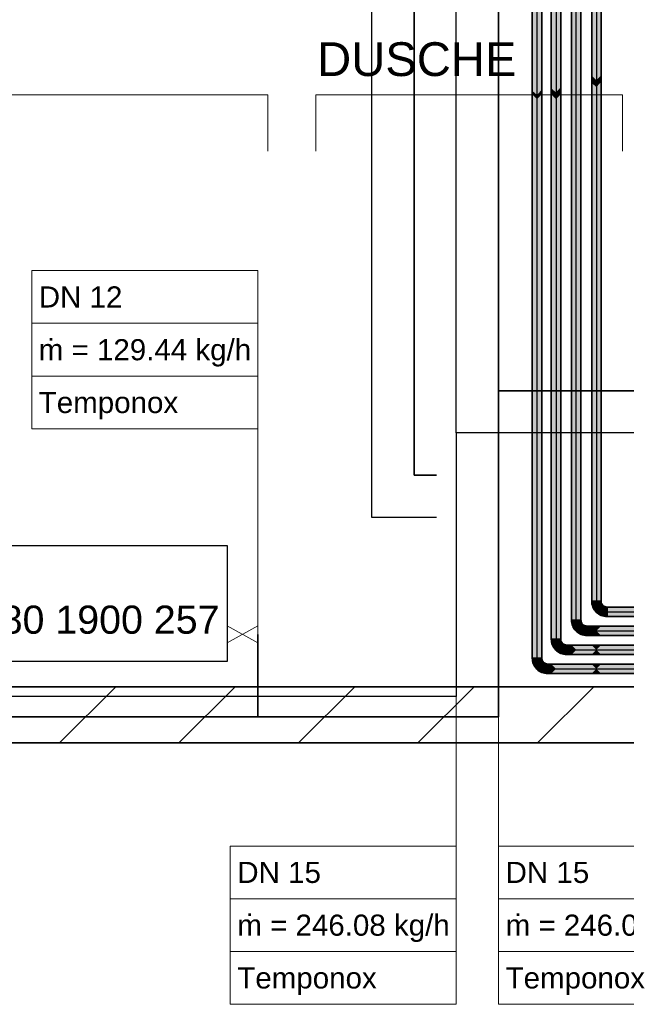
# Model space of a CAD drawing. Extents: x 635 to 1785, y -95 to 499.
# Tile 67 of 110: x 1092 to 1135, y 63 to 133. Entities that reach past the tile are written whole.
import ezdxf
from ezdxf.lldxf.tags import DXFTag

# ---------------------------------------------------------------- set-up
doc = ezdxf.new("R2010")
doc.units = 0
doc.layers.get('0').update_dxf_attribs({"lineweight": 35})
for name, color, linetype, lineweight, true_color in [('A_Wand_allgemein', 7, 'Continuous', 35, 0x585858), ('H_Ruecklauf', 5, 'Continuous', 35, 0x0000ff), ('H_Ruecklauf_Beschriftung', 5, 'Continuous', 18, 0x0000ff), ('H_Vorlauf', 1, 'Continuous', 25, 0xff0000), ('H_Vorlauf_Beschriftung', 1, 'Continuous', 18, 0xff0000), ('Heizkörper', 9, 'Continuous', 25, 0x808080), ('L_Klimageraet', 7, 'Continuous', 35, 0xababab), ('Rohrleitung', 1, 'Continuous', 35, 0xff0000), ('Rohrleitung-Shading', 1, 'Continuous', 35, 0xff0000)]:
    doc.layers.add(name, color=color, linetype=linetype, lineweight=lineweight, true_color=true_color)
doc.layers.add('Raumnummerierung', color=7, linetype='Continuous', lineweight=18)
doc.layers.add('Symbole', color=7, linetype='Continuous', lineweight=13)
doc.styles.get("Standard").update_dxf_attribs({"font": 'arial.ttf'})
tags = doc.linetypes.add('fein_strichliert', pattern=[4, 1, -2, 1]).pattern_tags.tags
tags[8:9] = [DXFTag(74, 4), DXFTag(75, 0), DXFTag(340, '0'), DXFTag(46, 0.0), DXFTag(50, 0.0), DXFTag(44, 0.0), DXFTag(45, 0.0)]
tags[6:7] = [DXFTag(74, 4), DXFTag(75, 0), DXFTag(340, '0'), DXFTag(46, 0.0), DXFTag(50, 0.0), DXFTag(44, 0.0), DXFTag(45, 0.0)]
tags[4:5] = [DXFTag(74, 4), DXFTag(75, 0), DXFTag(340, '0'), DXFTag(46, 0.0), DXFTag(50, 0.0), DXFTag(44, 0.0), DXFTag(45, 0.0)]
tags = doc.linetypes.add('STRICHPUNKT2', pattern=[12.7, 6.35, -3.175, 0, -3.175]).pattern_tags.tags
tags[10:11] = [DXFTag(74, 4), DXFTag(75, 0), DXFTag(340, '0'), DXFTag(46, 0.0), DXFTag(50, 0.0), DXFTag(44, 0.0), DXFTag(45, 0.0)]
tags[8:9] = [DXFTag(74, 4), DXFTag(75, 0), DXFTag(340, '0'), DXFTag(46, 0.0), DXFTag(50, 0.0), DXFTag(44, 0.0), DXFTag(45, 0.0)]
tags[6:7] = [DXFTag(74, 4), DXFTag(75, 0), DXFTag(340, '0'), DXFTag(46, 0.0), DXFTag(50, 0.0), DXFTag(44, 0.0), DXFTag(45, 0.0)]
tags[4:5] = [DXFTag(74, 4), DXFTag(75, 0), DXFTag(340, '0'), DXFTag(46, 0.0), DXFTag(50, 0.0), DXFTag(44, 0.0), DXFTag(45, 0.0)]

# ---------------------------------------------------------------- blocks, each defined once
blk = doc.blocks.new('Shading-A06HSU8SNL', base_point=(1210.341796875, 90.65702056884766))
at = {"layer": 'Rohrleitung-Shading', "color": 12, "true_color": 0xd90000}
for points in [[(1137.447875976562, 91.07220458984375), (1133.471069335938, 91.07220458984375), (1140.3447265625, 90.7352066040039), (1133.471069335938, 90.7352066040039)], [(1138.444702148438, 90.7352066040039), (1133.471069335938, 90.7352066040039), (1140.66748046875, 90.39820098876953), (1133.471069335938, 90.39820098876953)]]:
    blk.add_solid(points, dxfattribs=at)
blk = doc.blocks.new('Shading-A06HSU8YNL', base_point=(1210.519653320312, 89.30602264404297))
at = {"layer": 'Rohrleitung-Shading', "color": 12, "true_color": 0xd90000}
for points in [[(1132.3740234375, 89.72120666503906), (1132.036987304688, 89.72120666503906), (1132.711059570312, 89.38420104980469), (1132.036987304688, 89.38420104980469)], [(1132.3740234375, 89.72120666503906), (1132.711059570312, 89.38420104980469), (1133.048095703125, 89.72120666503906)], [(1145.809814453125, 89.72120666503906), (1133.048095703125, 89.72120666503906), (1148.70654296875, 89.38420104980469), (1132.711059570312, 89.38420104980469)], [(1132.711059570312, 89.38420104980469), (1132.036987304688, 89.38420104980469), (1132.3740234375, 89.04720306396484), (1132.036987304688, 89.04720306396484)], [(1132.711059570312, 89.38420104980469), (1132.3740234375, 89.04720306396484), (1133.048095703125, 89.04720306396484)], [(1148.70654296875, 89.38420104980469), (1132.711059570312, 89.38420104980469), (1150.929321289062, 89.04720306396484), (1133.048095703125, 89.04720306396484)]]:
    blk.add_solid(points, dxfattribs=at)
blk = doc.blocks.new('Shading-A06HSU94NL', base_point=(1210.697509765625, 87.95502471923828))
at = {"layer": 'Rohrleitung-Shading', "color": 12, "true_color": 0xd90000}
for points in [[(1130.940063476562, 88.37020111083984), (1130.60302734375, 88.37020111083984), (1131.277099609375, 88.033203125), (1130.60302734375, 88.033203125)], [(1132.711059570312, 88.033203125), (1132.3740234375, 88.37020111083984), (1131.277099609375, 88.033203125), (1130.940063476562, 88.37020111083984)], [(1132.3740234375, 88.37020111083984), (1132.711059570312, 88.033203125), (1133.048095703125, 88.37020111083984)], [(1156.071655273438, 88.37020111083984), (1133.048095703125, 88.37020111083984), (1158.968383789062, 88.033203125), (1132.711059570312, 88.033203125)], [(1131.277099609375, 88.033203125), (1130.60302734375, 88.033203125), (1130.940063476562, 87.69620513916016), (1130.60302734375, 87.69620513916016)], [(1132.3740234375, 87.69620513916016), (1132.711059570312, 88.033203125), (1130.940063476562, 87.69620513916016), (1131.277099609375, 88.033203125)], [(1132.711059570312, 88.033203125), (1132.3740234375, 87.69620513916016), (1133.048095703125, 87.69620513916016)], [(1158.968383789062, 88.033203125), (1132.711059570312, 88.033203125), (1161.191162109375, 87.69620513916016), (1133.048095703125, 87.69620513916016)]]:
    blk.add_solid(points, dxfattribs=at)
blk = doc.blocks.new('Shading-A06HSU96NL', base_point=(1218.860961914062, 86.94934844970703))
at = {"layer": 'Rohrleitung-Shading', "color": 12, "true_color": 0xd90000}
for points in [[(1129.505981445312, 87.01920318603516), (1129.255004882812, 87.01920318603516), (1129.843017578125, 86.68220520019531), (1129.255004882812, 86.68220520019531)], [(1131.277099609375, 86.68220520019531), (1130.940063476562, 87.01920318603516), (1129.843017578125, 86.68220520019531), (1129.505981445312, 87.01920318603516)], [(1132.711059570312, 86.68220520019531), (1132.3740234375, 87.01920318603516), (1131.277099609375, 86.68220520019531), (1130.940063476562, 87.01920318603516)], [(1132.3740234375, 87.01920318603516), (1132.711059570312, 86.68220520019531), (1133.048095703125, 87.01920318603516)], [(1166.33349609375, 87.01920318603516), (1133.048095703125, 87.01920318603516), (1169.230224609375, 86.68220520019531), (1132.711059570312, 86.68220520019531)], [(1129.630615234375, 86.46975708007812), (1129.843017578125, 86.68220520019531), (1129.255004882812, 86.59785461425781), (1129.255004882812, 86.68220520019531)], [(1129.255004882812, 86.50045013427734), (1129.526611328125, 86.36579895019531), (1129.255004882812, 86.59785461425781), (1129.630615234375, 86.46975708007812)], [(1129.505981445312, 86.34520721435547), (1129.526611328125, 86.36579895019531), (1129.255004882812, 86.34520721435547), (1129.255004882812, 86.50045013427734)], [(1130.940063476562, 86.34520721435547), (1131.277099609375, 86.68220520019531), (1129.505981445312, 86.34520721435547), (1129.843017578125, 86.68220520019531)], [(1132.3740234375, 86.34520721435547), (1132.711059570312, 86.68220520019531), (1130.940063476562, 86.34520721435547), (1131.277099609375, 86.68220520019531)], [(1132.711059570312, 86.68220520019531), (1132.3740234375, 86.34520721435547), (1133.048095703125, 86.34520721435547)], [(1169.230224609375, 86.68220520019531), (1132.711059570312, 86.68220520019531), (1171.453002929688, 86.34520721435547), (1133.048095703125, 86.34520721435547)]]:
    blk.add_solid(points, dxfattribs=at)
blk = doc.blocks.new('Shading-A06HSU9UNL', base_point=(1133.048095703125, 127.5061569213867))
at = {"layer": 'Rohrleitung-Shading', "color": 12, "true_color": 0xd90000}
for points in [[(1132.711059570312, 160.9586334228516), (1132.672973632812, 161.0701904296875), (1132.3740234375, 128.8587036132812), (1132.3740234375, 161.3297729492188)], [(1132.711059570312, 160.9586334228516), (1132.3740234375, 128.8587036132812), (1132.711059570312, 128.5216979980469)], [(1132.764892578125, 160.9761657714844), (1132.711059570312, 160.9586334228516), (1133.048095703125, 128.8587036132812), (1132.711059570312, 128.5216979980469)], [(1132.764892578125, 160.9761657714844), (1133.048095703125, 128.8587036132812), (1133.048095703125, 160.6557769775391)], [(1132.711059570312, 128.5216979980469), (1132.3740234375, 128.8587036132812), (1132.711059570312, 128.0243682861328), (1132.3740234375, 128.3170013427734)], [(1133.048095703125, 128.8587036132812), (1132.711059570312, 128.5216979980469), (1133.048095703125, 128.4057312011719), (1132.711059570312, 128.0243682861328)], [(1132.3740234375, 128.3170013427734), (1132.3740234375, 127.5061569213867), (1132.711059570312, 128.0243682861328), (1132.711059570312, 127.1691589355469)], [(1132.711059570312, 128.0243682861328), (1132.711059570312, 127.1691589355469), (1133.048095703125, 128.4057312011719), (1133.048095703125, 127.5061569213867)], [(1132.3740234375, 127.5061569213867), (1132.3740234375, 91.49520111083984), (1132.711059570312, 127.1691589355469), (1132.711059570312, 91.49520111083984)], [(1133.048095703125, 127.5061569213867), (1132.711059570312, 127.1691589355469), (1133.048095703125, 113.6528930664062), (1132.711059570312, 113.8400955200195)], [(1132.711059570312, 113.8400955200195), (1132.711059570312, 91.49520111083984), (1133.048095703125, 113.6528930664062), (1133.048095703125, 91.49520111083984)]]:
    blk.add_solid(points, dxfattribs=at)
blk = doc.blocks.new('Shading-A06HSU9WNL', base_point=(1132.52099609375, 90.94670104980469))
at = {"layer": 'Rohrleitung-Shading', "color": 12, "true_color": 0xd90000}
for points in [[(1132.3740234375, 91.49520111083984), (1132.411376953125, 91.2112808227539), (1132.711059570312, 91.49520111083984), (1132.724243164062, 91.29508972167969)], [(1132.411376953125, 91.2112808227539), (1132.52099609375, 90.94670104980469), (1132.724243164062, 91.29508972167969), (1132.765625, 91.08792114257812)], [(1132.52099609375, 90.94670104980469), (1132.6953125, 90.7195053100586), (1132.765625, 91.08792114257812), (1132.841430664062, 90.8656005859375)], [(1132.724243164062, 91.29508972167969), (1132.736938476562, 91.29850006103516), (1132.711059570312, 91.49520111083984)], [(1132.736938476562, 91.29850006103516), (1133.0625, 91.38572692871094), (1132.711059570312, 91.49520111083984), (1133.048095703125, 91.49520111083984)], [(1132.724243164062, 91.29508972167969), (1132.765625, 91.08792114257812), (1132.736938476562, 91.29850006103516), (1132.789672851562, 91.10179901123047)], [(1132.812866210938, 91.11520385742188), (1133.104736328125, 91.28370666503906), (1132.736938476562, 91.29850006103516), (1133.0625, 91.38572692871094)], [(1132.789672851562, 91.10179901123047), (1132.812866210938, 91.11520385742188), (1132.736938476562, 91.29850006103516)], [(1132.765625, 91.08792114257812), (1132.841430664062, 90.8656005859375), (1132.789672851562, 91.10179901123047), (1132.8740234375, 90.89815521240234)], [(1132.789672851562, 91.10179901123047), (1132.8740234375, 90.89815521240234), (1132.812866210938, 91.11520385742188), (1132.914672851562, 90.9388427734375)], [(1132.93359375, 90.95780181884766), (1133.171875, 91.19609832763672), (1132.812866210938, 91.11520385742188), (1133.104736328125, 91.28370666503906)], [(1132.914672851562, 90.9388427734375), (1132.93359375, 90.95780181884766), (1132.812866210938, 91.11520385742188)], [(1133.091064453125, 90.83702087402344), (1133.259521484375, 91.12887573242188), (1132.93359375, 90.95780181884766), (1133.171875, 91.19609832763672)], [(1133.274291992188, 90.76110076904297), (1133.361572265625, 91.08661651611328), (1133.091064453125, 90.83702087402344), (1133.259521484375, 91.12887573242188)], [(1133.471069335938, 90.7352066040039), (1133.471069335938, 91.07220458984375), (1133.274291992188, 90.76110076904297), (1133.361572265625, 91.08661651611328)], [(1132.6953125, 90.7195053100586), (1132.922485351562, 90.54517364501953), (1132.841430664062, 90.8656005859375), (1132.96435546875, 90.61763000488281)], [(1132.8740234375, 90.89815521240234), (1132.841430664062, 90.8656005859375), (1132.905395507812, 90.84378814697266)], [(1132.841430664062, 90.8656005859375), (1132.96435546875, 90.61763000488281), (1133.063720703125, 90.7897720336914)], [(1132.914672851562, 90.9388427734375), (1132.8740234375, 90.89815521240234), (1133.016723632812, 90.80579376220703), (1132.905395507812, 90.84378814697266)], [(1133.063720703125, 90.7897720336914), (1132.93359375, 90.95780181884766), (1133.016723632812, 90.80579376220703), (1132.914672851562, 90.9388427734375)], [(1132.922485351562, 90.54517364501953), (1133.048095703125, 90.4931869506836), (1132.96435546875, 90.61763000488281)], [(1132.93359375, 90.95780181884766), (1133.063720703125, 90.7897720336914), (1133.091064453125, 90.83702087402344)], [(1132.96435546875, 90.61763000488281), (1133.048095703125, 90.4931869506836), (1133.063720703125, 90.7897720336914), (1133.084594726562, 90.78560638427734)], [(1133.084594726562, 90.78560638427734), (1133.048095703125, 90.4931869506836), (1133.270874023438, 90.74837493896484), (1133.187133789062, 90.43558502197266)], [(1133.084594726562, 90.78560638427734), (1133.091064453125, 90.83702087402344), (1133.063720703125, 90.7897720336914)], [(1133.091064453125, 90.83702087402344), (1133.084594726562, 90.78560638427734), (1133.274291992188, 90.76110076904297), (1133.270874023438, 90.74837493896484)], [(1133.187133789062, 90.43558502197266), (1133.471069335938, 90.39820098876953), (1133.270874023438, 90.74837493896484), (1133.471069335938, 90.7352066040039)], [(1133.471069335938, 90.7352066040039), (1133.274291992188, 90.76110076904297), (1133.270874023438, 90.74837493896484)]]:
    blk.add_solid(points, dxfattribs=at)
blk = doc.blocks.new('Shading-A06HSU9YNL', base_point=(1128.573608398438, 87.04879760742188))
at = {"layer": 'Rohrleitung-Shading', "color": 12, "true_color": 0xd90000}
for points in [[(1128.494995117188, 87.44220733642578), (1128.158081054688, 87.44220733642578), (1128.52099609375, 87.24549865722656), (1128.195434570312, 87.15827941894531)], [(1128.52099609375, 87.24549865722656), (1128.195434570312, 87.15827941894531), (1128.573608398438, 87.04879760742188), (1128.305053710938, 86.89370727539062)], [(1128.573608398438, 87.04879760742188), (1128.305053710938, 86.89370727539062), (1128.657958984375, 86.84515380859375), (1128.479370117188, 86.66651153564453)], [(1128.657958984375, 86.84515380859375), (1128.479370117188, 86.66651153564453), (1128.7841796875, 86.62662506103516), (1128.70654296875, 86.49217224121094)], [(1128.83203125, 87.44220733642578), (1128.494995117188, 87.44220733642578), (1128.846435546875, 87.33272552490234), (1128.52099609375, 87.24549865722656)], [(1128.846435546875, 87.33272552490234), (1128.52099609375, 87.24549865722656), (1128.888671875, 87.23070526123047), (1128.596801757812, 87.06220245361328)], [(1128.596801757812, 87.06220245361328), (1128.52099609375, 87.24549865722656), (1128.573608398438, 87.04879760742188)], [(1128.657958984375, 86.84515380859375), (1128.69873046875, 86.88584899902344), (1128.573608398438, 87.04879760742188), (1128.596801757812, 87.06220245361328)], [(1128.888671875, 87.23070526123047), (1128.596801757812, 87.06220245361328), (1128.955932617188, 87.14309692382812), (1128.717651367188, 86.90480041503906)], [(1128.69873046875, 86.88584899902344), (1128.717651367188, 86.90480041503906), (1128.596801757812, 87.06220245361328)], [(1128.7841796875, 86.62662506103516), (1128.832885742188, 86.71097564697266), (1128.657958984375, 86.84515380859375), (1128.69873046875, 86.88584899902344)], [(1128.69873046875, 86.88584899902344), (1128.832885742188, 86.71097564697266), (1128.717651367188, 86.90480041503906), (1128.861694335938, 86.76080322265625)], [(1128.955932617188, 87.14309692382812), (1128.717651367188, 86.90480041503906), (1129.043579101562, 87.07587432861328), (1128.875, 86.78402709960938)], [(1128.861694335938, 86.76080322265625), (1128.875, 86.78402709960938), (1128.717651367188, 86.90480041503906)], [(1128.861694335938, 86.76080322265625), (1129.036499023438, 86.62662506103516), (1128.875, 86.78402709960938), (1129.051391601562, 86.68220520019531)], [(1129.043579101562, 87.07587432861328), (1128.875, 86.78402709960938), (1129.1455078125, 87.03361511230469), (1129.058349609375, 86.70809936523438)], [(1129.051391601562, 86.68220520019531), (1129.058349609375, 86.70809936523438), (1128.875, 86.78402709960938)], [(1129.1455078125, 87.03361511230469), (1129.058349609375, 86.70809936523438), (1129.255004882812, 87.01920318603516), (1129.255004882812, 86.68220520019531)], [(1128.7841796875, 86.62662506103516), (1128.70654296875, 86.49217224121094), (1128.97119140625, 86.38288116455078), (1128.971069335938, 86.38258361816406)], [(1128.97119140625, 86.38288116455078), (1129.011352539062, 86.53253936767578), (1128.7841796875, 86.62662506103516), (1128.832885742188, 86.71097564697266)], [(1128.832885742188, 86.71097564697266), (1129.011352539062, 86.53253936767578), (1128.861694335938, 86.76080322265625), (1129.036499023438, 86.62662506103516)], [(1129.011352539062, 86.53253936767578), (1128.971069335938, 86.38258361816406), (1129.255004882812, 86.34551239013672), (1129.255004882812, 86.34520721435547)], [(1129.255004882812, 86.34551239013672), (1129.255004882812, 86.50045013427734), (1129.011352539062, 86.53253936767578), (1129.036499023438, 86.62662506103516)], [(1129.036499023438, 86.62662506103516), (1129.255004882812, 86.50045013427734), (1129.051391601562, 86.68220520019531), (1129.255004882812, 86.59785461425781)], [(1129.051391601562, 86.68220520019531), (1129.255004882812, 86.59785461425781), (1129.058349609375, 86.70809936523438), (1129.255004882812, 86.6553955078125)], [(1129.058349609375, 86.70809936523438), (1129.122436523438, 86.69093322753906), (1129.255004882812, 86.68220520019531)], [(1129.122436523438, 86.69093322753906), (1129.255004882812, 86.6553955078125), (1129.255004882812, 86.68220520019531)]]:
    blk.add_solid(points, dxfattribs=at)
blk = doc.blocks.new('Shading-A06HSUA0NL', base_point=(1128.158081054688, 87.44220733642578))
at = {"layer": 'Rohrleitung-Shading', "color": 12, "true_color": 0xd90000}
for points in [[(1128.158081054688, 128.8587036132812), (1128.494995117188, 128.5216979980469), (1128.158081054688, 165.5457763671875), (1128.494995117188, 165.2531433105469)], [(1128.494995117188, 128.5216979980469), (1128.83203125, 128.8587036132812), (1128.494995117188, 165.2531433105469), (1128.83203125, 164.8717803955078)], [(1128.158081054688, 128.8587036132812), (1128.158081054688, 127.7619552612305), (1128.494995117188, 128.5216979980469), (1128.494995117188, 127.4693222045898)], [(1128.494995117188, 128.5216979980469), (1128.494995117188, 127.4693222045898), (1128.83203125, 128.8587036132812), (1128.83203125, 127.8506927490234)], [(1128.158081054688, 127.7619552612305), (1128.158081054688, 127.5061569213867), (1128.494995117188, 127.4693222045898), (1128.494995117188, 127.1691589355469)], [(1128.494995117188, 87.44220733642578), (1128.494995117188, 127.1691589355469), (1128.158081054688, 92.5617446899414), (1128.158081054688, 127.5061569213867)], [(1128.494995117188, 127.4693222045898), (1128.494995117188, 127.1691589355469), (1128.83203125, 127.8506927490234), (1128.83203125, 127.5061569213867)], [(1128.83203125, 87.44220733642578), (1128.83203125, 127.5061569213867), (1128.494995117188, 87.44220733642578), (1128.494995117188, 127.1691589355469)], [(1128.158081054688, 87.44220733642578), (1128.494995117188, 87.44220733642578), (1128.158081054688, 92.5617446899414)]]:
    blk.add_solid(points, dxfattribs=at)
blk = doc.blocks.new('Shading-A06HSUE8NL', base_point=(1131.087036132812, 89.595703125))
at = {"layer": 'Rohrleitung-Shading', "color": 12, "true_color": 0xd90000}
for points in [[(1130.940063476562, 90.14420318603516), (1130.977416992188, 89.86028289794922), (1131.277099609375, 90.14420318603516), (1131.290161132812, 89.944091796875)], [(1130.977416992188, 89.86028289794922), (1131.087036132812, 89.595703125), (1131.290161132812, 89.944091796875), (1131.331665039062, 89.73692321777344)], [(1131.087036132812, 89.595703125), (1131.261352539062, 89.3685073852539), (1131.331665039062, 89.73692321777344), (1131.407470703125, 89.51460266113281)], [(1131.290161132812, 89.944091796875), (1131.302978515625, 89.94750213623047), (1131.277099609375, 90.14420318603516)], [(1131.302978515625, 89.94750213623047), (1131.62841796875, 90.03472137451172), (1131.277099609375, 90.14420318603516), (1131.614013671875, 90.14420318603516)], [(1131.290161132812, 89.944091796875), (1131.331665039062, 89.73692321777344), (1131.302978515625, 89.94750213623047), (1131.355590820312, 89.75080108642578)], [(1131.37890625, 89.76420593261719), (1131.670654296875, 89.93270111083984), (1131.302978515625, 89.94750213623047), (1131.62841796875, 90.03472137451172)], [(1131.355590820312, 89.75080108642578), (1131.37890625, 89.76420593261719), (1131.302978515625, 89.94750213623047)], [(1131.331665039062, 89.73692321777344), (1131.407470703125, 89.51460266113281), (1131.355590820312, 89.75080108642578), (1131.43994140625, 89.54715728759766)], [(1131.43994140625, 89.54715728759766), (1131.499633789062, 89.60680389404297), (1131.355590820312, 89.75080108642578), (1131.37890625, 89.76420593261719)], [(1131.499633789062, 89.60680389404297), (1131.737915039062, 89.84510040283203), (1131.37890625, 89.76420593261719), (1131.670654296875, 89.93270111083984)], [(1131.407470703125, 89.51460266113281), (1131.629760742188, 89.43876647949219), (1131.499633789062, 89.60680389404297), (1131.656982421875, 89.48602294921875)], [(1131.656982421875, 89.48602294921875), (1131.825561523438, 89.77787780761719), (1131.499633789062, 89.60680389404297), (1131.737915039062, 89.84510040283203)], [(1131.84033203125, 89.41010284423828), (1131.927612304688, 89.7356185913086), (1131.656982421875, 89.48602294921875), (1131.825561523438, 89.77787780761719)], [(1132.036987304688, 89.38420104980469), (1132.036987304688, 89.72120666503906), (1131.84033203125, 89.41010284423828), (1131.927612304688, 89.7356185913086)], [(1131.261352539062, 89.3685073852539), (1131.488525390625, 89.19417572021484), (1131.407470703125, 89.51460266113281), (1131.530395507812, 89.26663208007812)], [(1131.407470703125, 89.51460266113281), (1131.530395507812, 89.26663208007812), (1131.629760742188, 89.43876647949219)], [(1131.488525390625, 89.19417572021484), (1131.614013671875, 89.1421890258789), (1131.530395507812, 89.26663208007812)], [(1131.614013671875, 89.1421890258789), (1131.656982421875, 89.48602294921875), (1131.530395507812, 89.26663208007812)], [(1131.614013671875, 89.1421890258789), (1131.753173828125, 89.08457946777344), (1131.656982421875, 89.48602294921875), (1131.84033203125, 89.41010284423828)], [(1132.036987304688, 89.04720306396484), (1132.036987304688, 89.38420104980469), (1131.753173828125, 89.08457946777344), (1131.84033203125, 89.41010284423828)]]:
    blk.add_solid(points, dxfattribs=at)
blk = doc.blocks.new('Shading-A06HSUEANL', base_point=(1131.614013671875, 90.14420318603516))
at = {"layer": 'Rohrleitung-Shading', "color": 12, "true_color": 0xd90000}
for points in [[(1130.940063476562, 162.7637786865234), (1130.940063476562, 128.8587036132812), (1131.277099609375, 162.4711456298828), (1131.277099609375, 128.5216979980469)], [(1131.277099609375, 162.4711456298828), (1131.277099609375, 128.5216979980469), (1131.614013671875, 162.0897827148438), (1131.614013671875, 128.8587036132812)], [(1131.277099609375, 128.5216979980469), (1130.940063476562, 128.8587036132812), (1131.277099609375, 127.835578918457), (1130.940063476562, 128.1282196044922)], [(1131.614013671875, 128.8587036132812), (1131.277099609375, 128.5216979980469), (1131.614013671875, 128.2169494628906), (1131.277099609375, 127.835578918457)], [(1130.940063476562, 128.1282196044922), (1130.940063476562, 127.5061569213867), (1131.277099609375, 127.835578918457), (1131.277099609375, 127.1691589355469)], [(1131.277099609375, 127.835578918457), (1131.277099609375, 127.1691589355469), (1131.614013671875, 128.2169494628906), (1131.614013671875, 127.5061569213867)], [(1131.277099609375, 90.14420318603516), (1131.277099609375, 127.1691589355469), (1130.940063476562, 90.14420318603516), (1130.940063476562, 127.5061569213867)], [(1131.614013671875, 90.14420318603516), (1131.614013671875, 127.5061569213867), (1131.277099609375, 90.14420318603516), (1131.277099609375, 127.1691589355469)]]:
    blk.add_solid(points, dxfattribs=at)
blk = doc.blocks.new('Shading-A06HSUECNL', base_point=(1129.652954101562, 88.24470520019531))
at = {"layer": 'Rohrleitung-Shading', "color": 12, "true_color": 0xd90000}
for points in [[(1129.505981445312, 88.79320526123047), (1129.54345703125, 88.50927734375), (1129.843017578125, 88.79320526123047), (1129.856201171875, 88.59309387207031)], [(1129.54345703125, 88.50927734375), (1129.652954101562, 88.24470520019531), (1129.856201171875, 88.59309387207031), (1129.897583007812, 88.38591766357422)], [(1129.652954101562, 88.24470520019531), (1129.827392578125, 88.01750946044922), (1129.897583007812, 88.38591766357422), (1129.973388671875, 88.1635971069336)], [(1129.856201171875, 88.59309387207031), (1129.868896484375, 88.59650421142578), (1129.843017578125, 88.79320526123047)], [(1129.868896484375, 88.59650421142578), (1130.194458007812, 88.68372344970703), (1129.843017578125, 88.79320526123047), (1130.180053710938, 88.79320526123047)], [(1129.856201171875, 88.59309387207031), (1129.897583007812, 88.38591766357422), (1129.868896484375, 88.59650421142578), (1129.921630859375, 88.39979553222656)], [(1129.94482421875, 88.41320037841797), (1130.236694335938, 88.58170318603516), (1129.868896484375, 88.59650421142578), (1130.194458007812, 88.68372344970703)], [(1129.921630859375, 88.39979553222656), (1129.94482421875, 88.41320037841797), (1129.868896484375, 88.59650421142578)], [(1129.897583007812, 88.38591766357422), (1129.973388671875, 88.1635971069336), (1129.921630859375, 88.39979553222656), (1130.005981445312, 88.19615936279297)], [(1130.005981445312, 88.19615936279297), (1130.065673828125, 88.25580596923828), (1129.921630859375, 88.39979553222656), (1129.94482421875, 88.41320037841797)], [(1130.065673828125, 88.25580596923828), (1130.303955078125, 88.49409484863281), (1129.94482421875, 88.41320037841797), (1130.236694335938, 88.58170318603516)], [(1129.973388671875, 88.1635971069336), (1130.19580078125, 88.0877685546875), (1130.065673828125, 88.25580596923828), (1130.223022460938, 88.13502502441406)], [(1130.223022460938, 88.13502502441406), (1130.3916015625, 88.42687225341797), (1130.065673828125, 88.25580596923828), (1130.303955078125, 88.49409484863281)], [(1130.406372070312, 88.05909729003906), (1130.493530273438, 88.3846206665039), (1130.223022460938, 88.13502502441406), (1130.3916015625, 88.42687225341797)], [(1130.60302734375, 88.033203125), (1130.60302734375, 88.37020111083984), (1130.406372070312, 88.05909729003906), (1130.493530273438, 88.3846206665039)], [(1129.827392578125, 88.01750946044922), (1130.054565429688, 87.84317779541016), (1129.973388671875, 88.1635971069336), (1130.096435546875, 87.91563415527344)], [(1129.973388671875, 88.1635971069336), (1130.096435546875, 87.91563415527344), (1130.19580078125, 88.0877685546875)], [(1130.054565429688, 87.84317779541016), (1130.180053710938, 87.79119110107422), (1130.096435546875, 87.91563415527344)], [(1130.180053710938, 87.79119110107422), (1130.223022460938, 88.13502502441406), (1130.096435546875, 87.91563415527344)], [(1130.180053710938, 87.79119110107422), (1130.319091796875, 87.73358154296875), (1130.223022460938, 88.13502502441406), (1130.406372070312, 88.05909729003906)], [(1130.60302734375, 87.69620513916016), (1130.60302734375, 88.033203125), (1130.319091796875, 87.73358154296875), (1130.406372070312, 88.05909729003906)]]:
    blk.add_solid(points, dxfattribs=at)
blk = doc.blocks.new('Shading-A06HSUEENL', base_point=(1129.843017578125, 127.1691589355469))
at = {"layer": 'Rohrleitung-Shading', "color": 12, "true_color": 0xd90000}
for points in [[(1129.505981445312, 164.1977844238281), (1129.505981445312, 128.8587036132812), (1129.843017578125, 163.9051513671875), (1129.843017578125, 128.5216979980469)], [(1129.843017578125, 163.9051513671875), (1129.843017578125, 128.5216979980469), (1130.180053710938, 163.5237731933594), (1130.180053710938, 128.8587036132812)], [(1129.843017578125, 128.5216979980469), (1129.505981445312, 128.8587036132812), (1129.843017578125, 127.6467895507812), (1129.505981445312, 127.9394226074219)], [(1130.180053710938, 128.8587036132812), (1129.843017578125, 128.5216979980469), (1130.180053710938, 128.0281524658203), (1129.843017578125, 127.6467895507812)], [(1129.505981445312, 127.9394226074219), (1129.505981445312, 127.5061569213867), (1129.843017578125, 127.6467895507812), (1129.843017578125, 127.1691589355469)], [(1129.505981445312, 127.5061569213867), (1129.505981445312, 88.79320526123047), (1129.843017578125, 127.1691589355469), (1129.843017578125, 88.79320526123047)], [(1129.843017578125, 127.6467895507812), (1129.843017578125, 127.1691589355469), (1130.180053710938, 128.0281524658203), (1130.180053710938, 127.5061569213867)], [(1129.843017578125, 127.1691589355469), (1129.843017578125, 88.79320526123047), (1130.180053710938, 127.5061569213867), (1130.180053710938, 88.79320526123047)]]:
    blk.add_solid(points, dxfattribs=at)
blk = doc.blocks.new('Wand-A06HSUH6NL', base_point=(713.1815185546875, 81.41502380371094))
at = {"color": 0, "linetype": 'ByBlock', "lineweight": -2, "ltscale": 0.3499999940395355}
for p, q in [((713.1815214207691, 85.41502320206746), (1199.924018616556, 85.41502320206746)), ((713.1815214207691, 81.41502320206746), (1199.924018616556, 81.41502320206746))]:
    blk.add_line(p, q, dxfattribs=at)
at = {"color": 0, "lineweight": -2}
for p, q in [((1094.576854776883, 81.41502320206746), (1098.576854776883, 85.41502320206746)), ((1103.062136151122, 81.41502320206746), (1107.062136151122, 85.41502320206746)), ((1111.547417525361, 81.41502320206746), (1115.547417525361, 85.41502320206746)), ((1120.032698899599, 81.41502320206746), (1124.032698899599, 85.41502320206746)), ((1128.517980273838, 81.41502320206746), (1132.517980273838, 85.41502320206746))]:
    blk.add_line(p, q, dxfattribs=at)
blk = doc.blocks.new('AutoCAD-Punkt-A06HSUICNL', base_point=(1108.664306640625, 89.134033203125))
at = {"color": 0, "lineweight": -2}
blk.add_line((1108.664284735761, 89.13403238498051), (1108.664284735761, 89.13403238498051), dxfattribs=at)
blk = doc.blocks.new('AutoCAD-Punkt-A06HSUIENL', base_point=(1108.664306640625, 89.134033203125))
at = {"color": 0, "lineweight": -2}
blk.add_line((1108.664284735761, 89.13403238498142), (1108.664284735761, 89.13403238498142), dxfattribs=at)
blk = doc.blocks.new('AutoCAD-Punkt-A06HSUIGNL', base_point=(1106.4970703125, 89.134033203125))
at = {"color": 0, "lineweight": -2}
blk.add_line((1106.49706241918, 89.13403238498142), (1106.49706241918, 89.13403238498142), dxfattribs=at)
blk = doc.blocks.new('Polygon-A06HSUIINL', base_point=(1072.100708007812, 87.21371459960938))
at = {"color": 0, "linetype": 'ByBlock', "lineweight": -2, "ltscale": 0.25}
for p, q in [((1072.100756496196, 95.44302338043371), (1106.497062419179, 95.44302338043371)), ((1072.100756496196, 87.21371408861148), (1072.100756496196, 95.44302338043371)), ((1106.497062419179, 95.44302338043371), (1106.497062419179, 87.21371408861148)), ((1106.497062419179, 87.21371408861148), (1072.100756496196, 87.21371408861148))]:
    blk.add_line(p, q, dxfattribs=at)
blk = doc.blocks.new('Rohrbogen-A06HSUQGNL', base_point=(1128.158081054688, 86.34520721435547))
at = {"color": 0, "linetype": 'ByBlock', "lineweight": -2, "ltscale": 0.3499999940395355}
for p, q in [((1128.832041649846, 87.4422038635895), (1128.158041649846, 87.4422038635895)), ((1129.255041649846, 87.01920386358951), (1129.255041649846, 86.3452038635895))]:
    blk.add_line(p, q, dxfattribs=at)
for major_axis, end_param in [((-1.09699999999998, 0), 1.570796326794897), ((-0.4230000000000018, -1.4210854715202e-14), 1.570796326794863)]:
    blk.add_ellipse((1129.255041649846, 87.4422038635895), major_axis=major_axis, ratio=1, start_param=0, end_param=end_param, dxfattribs=at)
at = {"color": 0, "linetype": 'STRICHPUNKT2', "lineweight": 25, "ltscale": 0.25}
blk.add_ellipse((1129.255041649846, 87.4422038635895), major_axis=(-0.7599999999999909, 0), ratio=1, start_param=0, end_param=1.570796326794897, dxfattribs=at)
blk = doc.blocks.new('Rohrbogen-A06HSUQONL', base_point=(1129.505981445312, 87.69615936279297))
at = {"color": 0, "linetype": 'ByBlock', "lineweight": -2, "ltscale": 0.3499999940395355}
for p, q in [((1129.506041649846, 88.79320386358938), (1130.180041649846, 88.79320386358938)), ((1130.603041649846, 87.69620386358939), (1130.603041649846, 88.3702038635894))]:
    blk.add_line(p, q, dxfattribs=at)
for major_axis in [(-1.09699999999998, 0), (-0.4230000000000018, 0)]:
    blk.add_ellipse((1130.603041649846, 88.79320386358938), major_axis=major_axis, ratio=1, start_param=0, end_param=1.570796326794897, dxfattribs=at)
at = {"color": 0, "linetype": 'STRICHPUNKT2', "lineweight": 25, "ltscale": 0.25}
blk.add_ellipse((1130.603041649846, 88.79320386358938), major_axis=(-0.7599999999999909, 0), ratio=1, start_param=0, end_param=1.570796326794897, dxfattribs=at)
blk = doc.blocks.new('Rohrbogen-A06HSUQQNL', base_point=(1130.940063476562, 89.04720306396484))
at = {"color": 0, "linetype": 'ByBlock', "lineweight": -2, "ltscale": 0.3499999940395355}
for p, q in [((1130.940041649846, 90.14420386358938), (1131.614041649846, 90.14420386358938)), ((1132.037041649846, 89.04720386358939), (1132.037041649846, 89.7212038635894))]:
    blk.add_line(p, q, dxfattribs=at)
for major_axis in [(-1.09699999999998, 0), (-0.4230000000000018, 0)]:
    blk.add_ellipse((1132.037041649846, 90.14420386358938), major_axis=major_axis, ratio=1, start_param=0, end_param=1.570796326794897, dxfattribs=at)
at = {"color": 0, "linetype": 'STRICHPUNKT2', "lineweight": 25, "ltscale": 0.25}
blk.add_ellipse((1132.037041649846, 90.14420386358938), major_axis=(-0.7599999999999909, 0), ratio=1, start_param=0, end_param=1.570796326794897, dxfattribs=at)
blk = doc.blocks.new('Rohrbogen-A06HSUQSNL', base_point=(1132.3740234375, 90.39815521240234))
at = {"color": 0, "linetype": 'ByBlock', "lineweight": -2, "ltscale": 0.3499999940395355}
for p, q in [((1132.374041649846, 91.49520386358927), (1133.048041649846, 91.49520386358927)), ((1133.471041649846, 90.39820386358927), (1133.471041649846, 91.07220386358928))]:
    blk.add_line(p, q, dxfattribs=at)
for major_axis in [(-1.09699999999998, 0), (-0.4230000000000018, 0)]:
    blk.add_ellipse((1133.471041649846, 91.49520386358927), major_axis=major_axis, ratio=1, start_param=0, end_param=1.570796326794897, dxfattribs=at)
at = {"color": 0, "linetype": 'STRICHPUNKT2', "lineweight": 25, "ltscale": 0.25}
blk.add_ellipse((1133.471041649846, 91.49520386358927), major_axis=(-0.7599999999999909, 0), ratio=1, start_param=0, end_param=1.570796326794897, dxfattribs=at)
blk = doc.blocks.new('Stahlrohr nach DIN 2448-A06HSW1ENL', base_point=(1129.255004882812, 86.34520721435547))
at = {"color": 0, "linetype": 'ByBlock', "lineweight": -2, "ltscale": 0.3499999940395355}
for p, q in [((1249.738776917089, 87.0192038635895), (1129.255041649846, 87.0192038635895)), ((1129.255041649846, 86.82179383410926), (1129.255041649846, 87.0192038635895)), ((1129.255041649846, 86.54261389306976), (1129.255041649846, 86.82179383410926)), ((1129.255041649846, 86.34520386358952), (1129.255041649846, 86.54261389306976)), ((1129.255041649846, 86.34520386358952), (1249.738776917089, 86.34520386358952))]:
    blk.add_line(p, q, dxfattribs=at)
at = {"color": 0, "linetype": 'STRICHPUNKT2', "lineweight": 25, "ltscale": 0.25}
blk.add_line((1129.255041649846, 86.6822038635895), (1249.738776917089, 86.6822038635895), dxfattribs=at)
blk = doc.blocks.new('Stahlrohr nach DIN 2448-A06HSW1INL', base_point=(1130.60302734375, 87.69620513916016))
at = {"color": 0, "linetype": 'ByBlock', "lineweight": -2, "ltscale": 0.3499999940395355}
for p, q in [((1251.172776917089, 88.37020386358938), (1130.603041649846, 88.37020386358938)), ((1130.603041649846, 88.17279383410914), (1130.603041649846, 88.37020386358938)), ((1130.603041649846, 87.89361389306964), (1130.603041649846, 88.17279383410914)), ((1130.603041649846, 87.6962038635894), (1130.603041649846, 87.89361389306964)), ((1130.603041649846, 87.6962038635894), (1251.172776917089, 87.6962038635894))]:
    blk.add_line(p, q, dxfattribs=at)
at = {"color": 0, "linetype": 'STRICHPUNKT2', "lineweight": 25, "ltscale": 0.25}
blk.add_line((1130.603041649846, 88.03320386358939), (1251.172776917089, 88.03320386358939), dxfattribs=at)
blk = doc.blocks.new('Stahlrohr nach DIN 2448-A06HSW1MNL', base_point=(1132.036987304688, 89.04720306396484))
at = {"color": 0, "linetype": 'ByBlock', "lineweight": -2, "ltscale": 0.3499999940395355}
for p, q in [((1265.675285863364, 89.72120386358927), (1132.037041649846, 89.72120386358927)), ((1132.037041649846, 89.52379383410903), (1132.037041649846, 89.72120386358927)), ((1132.037041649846, 89.24461389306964), (1132.037041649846, 89.52379383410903)), ((1132.037041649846, 89.0472038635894), (1132.037041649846, 89.24461389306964)), ((1132.037041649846, 89.0472038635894), (1265.675285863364, 89.0472038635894))]:
    blk.add_line(p, q, dxfattribs=at)
at = {"color": 0, "linetype": 'STRICHPUNKT2', "lineweight": 25, "ltscale": 0.25}
blk.add_line((1132.037041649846, 89.38420386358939), (1265.675285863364, 89.38420386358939), dxfattribs=at)
blk = doc.blocks.new('Stahlrohr nach DIN 2448-A06HSW1QNL', base_point=(1133.471069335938, 90.39820098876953))
at = {"color": 0, "linetype": 'ByBlock', "lineweight": -2, "ltscale": 0.3499999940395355}
for p, q in [((1267.109285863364, 91.07220386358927), (1133.471041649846, 91.07220386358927)), ((1133.471041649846, 90.87479383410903), (1133.471041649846, 91.07220386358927)), ((1133.471041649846, 90.59561389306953), (1133.471041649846, 90.87479383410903)), ((1133.471041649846, 90.39820386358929), (1133.471041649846, 90.59561389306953)), ((1133.471041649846, 90.39820386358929), (1267.109285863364, 90.39820386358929))]:
    blk.add_line(p, q, dxfattribs=at)
at = {"color": 0, "linetype": 'STRICHPUNKT2', "lineweight": 25, "ltscale": 0.25}
blk.add_line((1133.471041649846, 90.73520386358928), (1267.109285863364, 90.73520386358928), dxfattribs=at)
blk = doc.blocks.new('Stahlrohr nach DIN 2448-A06HSW1UNL', base_point=(1128.158081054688, 87.44220733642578))
at = {"color": 0, "linetype": 'ByBlock', "lineweight": -2, "ltscale": 0.3499999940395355}
for p, q in [((1128.158041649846, 166.2057232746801), (1128.158041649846, 87.4422038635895)), ((1128.832041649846, 87.4422038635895), (1128.832041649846, 166.2057232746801)), ((1128.355451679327, 87.4422038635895), (1128.158041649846, 87.4422038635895)), ((1128.634631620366, 87.4422038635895), (1128.355451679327, 87.4422038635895)), ((1128.832041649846, 87.4422038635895), (1128.634631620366, 87.4422038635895))]:
    blk.add_line(p, q, dxfattribs=at)
at = {"color": 0, "linetype": 'STRICHPUNKT2', "lineweight": 25, "ltscale": 0.25}
blk.add_line((1128.495041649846, 87.4422038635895), (1128.495041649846, 166.2057232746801), dxfattribs=at)
blk = doc.blocks.new('Stahlrohr nach DIN 2448-A06HSW1WNL', base_point=(1129.505981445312, 88.79320526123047))
at = {"color": 0, "linetype": 'ByBlock', "lineweight": -2, "ltscale": 0.3499999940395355}
for p, q in [((1129.506041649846, 167.5567232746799), (1129.506041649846, 88.79320386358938)), ((1130.180041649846, 88.79320386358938), (1130.180041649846, 167.5567232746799)), ((1129.506041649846, 88.79320386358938), (1129.703451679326, 88.79320386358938)), ((1129.703451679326, 88.79320386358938), (1129.982631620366, 88.79320386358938)), ((1129.982631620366, 88.79320386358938), (1130.180041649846, 88.79320386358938))]:
    blk.add_line(p, q, dxfattribs=at)
at = {"color": 0, "linetype": 'STRICHPUNKT2', "lineweight": 25, "ltscale": 0.25}
blk.add_line((1129.843041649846, 167.5567232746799), (1129.843041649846, 88.79320386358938), dxfattribs=at)
blk = doc.blocks.new('Stahlrohr nach DIN 2448-A06HSW1YNL', base_point=(1130.940063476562, 90.14420318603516))
at = {"color": 0, "linetype": 'ByBlock', "lineweight": -2, "ltscale": 0.3499999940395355}
for p, q in [((1130.940041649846, 168.9077232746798), (1130.940041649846, 90.14420386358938)), ((1131.614041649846, 90.14420386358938), (1131.614041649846, 168.9077232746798)), ((1131.137451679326, 90.14420386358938), (1130.940041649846, 90.14420386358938)), ((1131.416631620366, 90.14420386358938), (1131.137451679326, 90.14420386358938)), ((1131.614041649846, 90.14420386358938), (1131.416631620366, 90.14420386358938))]:
    blk.add_line(p, q, dxfattribs=at)
at = {"color": 0, "linetype": 'STRICHPUNKT2', "lineweight": 25, "ltscale": 0.25}
blk.add_line((1131.277041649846, 90.14420386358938), (1131.277041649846, 168.9077232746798), dxfattribs=at)
blk = doc.blocks.new('Stahlrohr nach DIN 2448-A06HSW20NL', base_point=(1132.3740234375, 91.49520111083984))
at = {"color": 0, "linetype": 'ByBlock', "lineweight": -2, "ltscale": 0.3499999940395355}
for p, q in [((1132.374041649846, 170.2587232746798), (1132.374041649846, 91.49520386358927)), ((1133.048041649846, 91.49520386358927), (1133.048041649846, 170.2587232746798)), ((1132.374041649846, 91.49520386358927), (1132.571451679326, 91.49520386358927)), ((1132.571451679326, 91.49520386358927), (1132.850631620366, 91.49520386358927)), ((1132.850631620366, 91.49520386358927), (1133.048041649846, 91.49520386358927))]:
    blk.add_line(p, q, dxfattribs=at)
at = {"color": 0, "linetype": 'STRICHPUNKT2', "lineweight": 25, "ltscale": 0.25}
blk.add_line((1132.711041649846, 170.2587232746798), (1132.711041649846, 91.49520386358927), dxfattribs=at)
blk = doc.blocks.new('Bauteilbeschriftung-A06HSW3ONL', base_point=(1125.762084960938, 62.84323120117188))
at = {"color": 0, "linetype": 'ByBlock', "lineweight": -2, "ltscale": 0.1800000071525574}
blk.add_line((1125.762058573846, 74.09322948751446), (1125.762058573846, 83.27431774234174), dxfattribs=at)
at = {"color": 0, "lineweight": -2}
for p, q in [((1125.762058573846, 74.09322948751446), (1141.813808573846, 74.09322948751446)), ((1125.762058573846, 62.84322948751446), (1125.762058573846, 74.09322948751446)), ((1141.813808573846, 74.09322948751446), (1141.813808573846, 62.84322948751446)), ((1125.762058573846, 70.34322948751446), (1141.813808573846, 70.34322948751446)), ((1125.762058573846, 66.59322948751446), (1141.813808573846, 66.59322948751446)), ((1141.813808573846, 62.84322948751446), (1125.762058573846, 62.84322948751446))]:
    blk.add_line(p, q, dxfattribs=at)
at = {"color": 0, "linetype": 'ByBlock', "lineweight": -2, "ltscale": 0.1800000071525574, "char_height": 1.5, "attachment_point": 1}
for s, insert in [('{\\fArial;DN 15}', (1126.262058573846, 72.96822948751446)), ('{\\fArial;ṁ = 246.08 kg/h}', (1126.262058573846, 69.21822948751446)), ('{\\fArial;Temponox}', (1126.262058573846, 65.46822948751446))]:
    blk.add_mtext(s, dxfattribs=dict(at, insert=insert))
blk = doc.blocks.new('Bauteilbeschriftung-A06HSW3QNL', base_point=(1106.710327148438, 62.84323120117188))
at = {"color": 0, "linetype": 'ByBlock', "lineweight": -2, "ltscale": 0.1800000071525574}
blk.add_line((1122.762058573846, 74.09322948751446), (1122.762058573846, 84.71458596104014), dxfattribs=at)
at = {"color": 0, "lineweight": -2}
for p, q in [((1106.710308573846, 74.09322948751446), (1122.762058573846, 74.09322948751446)), ((1106.710308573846, 62.84322948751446), (1106.710308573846, 74.09322948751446)), ((1122.762058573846, 74.09322948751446), (1122.762058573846, 62.84322948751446)), ((1106.710308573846, 70.34322948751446), (1122.762058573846, 70.34322948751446)), ((1106.710308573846, 66.59322948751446), (1122.762058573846, 66.59322948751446)), ((1122.762058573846, 62.84322948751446), (1106.710308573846, 62.84322948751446))]:
    blk.add_line(p, q, dxfattribs=at)
at = {"color": 0, "linetype": 'ByBlock', "lineweight": -2, "ltscale": 0.1800000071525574, "char_height": 1.5, "attachment_point": 1}
for s, insert in [('{\\fArial;DN 15}', (1107.210308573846, 72.96822948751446)), ('{\\fArial;ṁ = 246.08 kg/h}', (1107.210308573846, 69.21822948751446)), ('{\\fArial;Temponox}', (1107.210308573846, 65.46822948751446))]:
    blk.add_mtext(s, dxfattribs=dict(at, insert=insert))
blk = doc.blocks.new('Bauteilbeschriftung-A06HSW3YNL', base_point=(1092.612548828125, 88.5367660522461))
at = {"color": 0, "lineweight": -2}
for p, q in [((1092.612534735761, 114.9873784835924), (1108.664284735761, 114.9873784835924)), ((1092.612534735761, 103.7373784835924), (1092.612534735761, 114.9873784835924)), ((1108.664284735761, 114.9873784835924), (1108.664284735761, 103.7373784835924)), ((1092.612534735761, 111.2373784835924), (1108.664284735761, 111.2373784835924)), ((1092.612534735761, 107.4873784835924), (1108.664284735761, 107.4873784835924)), ((1108.664284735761, 103.7373784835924), (1092.612534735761, 103.7373784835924))]:
    blk.add_line(p, q, dxfattribs=at)
at = {"color": 0, "linetype": 'ByBlock', "lineweight": -2, "ltscale": 0.1800000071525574}
blk.add_line((1108.664284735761, 103.7373784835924), (1108.664284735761, 88.53676755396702), dxfattribs=at)
at = {"color": 0, "linetype": 'ByBlock', "lineweight": -2, "ltscale": 0.1800000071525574, "char_height": 1.5, "attachment_point": 1}
for s, insert in [('{\\fArial;DN 12}', (1093.112534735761, 113.8623784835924)), ('{\\fArial;ṁ = 129.44 kg/h}', (1093.112534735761, 110.1123784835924)), ('{\\fArial;Temponox}', (1093.112534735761, 106.3623784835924))]:
    blk.add_mtext(s, dxfattribs=dict(at, insert=insert))

msp = doc.modelspace()

# ---------------------------------------------------------------- linework, layer by layer
at = {"layer": 'H_Ruecklauf', "linetype": 'fein_strichliert', "ltscale": 0.3499999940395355}
for p, q in [((1119.762058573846, 100.4485186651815), (1119.762058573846, 162.3107482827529)), ((1125.762058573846, 106.4485186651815), (1125.762058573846, 156.3007011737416)), ((1183.150638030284, 106.4485186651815), (1125.762058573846, 106.4485186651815)), ((1125.762058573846, 106.4485186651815), (1125.762058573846, 83.27431774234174)), ((1121.344679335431, 100.4485186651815), (1119.762058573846, 100.4485186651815)), ((1108.664284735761, 83.27431774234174), (1108.664284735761, 89.13403238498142)), ((1125.762058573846, 83.27431774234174), (1066.817966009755, 83.27431774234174))]:
    msp.add_line(p, q, dxfattribs=at)
at = {"layer": 'H_Vorlauf', "ltscale": 0.25}
for p, q in [((1116.762058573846, 97.4485186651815), (1116.762058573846, 159.3426096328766)), ((1122.762058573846, 103.4485186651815), (1122.762058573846, 153.3007011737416)), ((1231.163014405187, 103.4485186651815), (1122.762058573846, 103.4485186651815)), ((1122.762058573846, 103.4485186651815), (1122.762058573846, 84.71458596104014)), ((1121.344679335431, 97.4485186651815), (1116.762058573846, 97.4485186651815)), ((1122.762058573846, 84.71458596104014), (1067.661192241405, 84.71458596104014))]:
    msp.add_line(p, q, dxfattribs=at)
at = {"layer": 'Raumnummerierung', "ltscale": 0.1800000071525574}
for p, q in [((1029.208774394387, 127.4750504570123), (1109.381689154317, 127.4750504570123)), ((1109.381689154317, 127.4750504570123), (1109.381689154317, 123.4750504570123)), ((1112.798098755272, 127.4750504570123), (1112.798098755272, 123.4750504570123)), ((1112.798098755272, 127.4750504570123), (1134.56233885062, 127.4750504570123)), ((1134.56233885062, 127.4750504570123), (1134.56233885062, 123.4750504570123))]:
    msp.add_line(p, q, dxfattribs=at)
at = {"layer": 'Symbole', "color": 7, "linetype": 'Continuous', "ltscale": 0.007930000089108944}
for p, q in [((1106.497062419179, 88.53676755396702), (1106.497062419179, 89.731297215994)), ((1106.497062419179, 89.731297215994), (1106.497062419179, 89.731297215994)), ((1106.497062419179, 89.731297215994), (1106.497062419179, 88.53676755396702)), ((1108.664284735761, 89.731297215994), (1106.497062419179, 88.53676755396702)), ((1106.497062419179, 88.53676755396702), (1108.664284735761, 89.731297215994)), ((1106.497062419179, 89.731297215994), (1108.664284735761, 88.53676755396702)), ((1108.664284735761, 88.53676755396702), (1106.497062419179, 89.731297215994)), ((1106.497062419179, 89.731297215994), (1106.497062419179, 89.731297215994)), ((1108.664284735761, 88.53676755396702), (1108.664284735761, 89.731297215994)), ((1108.664284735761, 89.731297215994), (1108.664284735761, 89.731297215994)), ((1108.664284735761, 89.731297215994), (1108.664284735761, 88.53676755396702)), ((1108.664284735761, 89.731297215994), (1108.664284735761, 89.731297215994)), ((1106.497062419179, 88.53676755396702), (1106.497062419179, 88.53676755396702)), ((1106.497062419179, 88.53676755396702), (1106.497062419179, 88.53676755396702)), ((1108.664284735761, 88.53676755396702), (1108.664284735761, 88.53676755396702)), ((1108.664284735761, 88.53676755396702), (1108.664284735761, 88.53676755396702))]:
    msp.add_line(p, q, dxfattribs=at)

# ---------------------------------------------------------------- block references
at = {"layer": 'A_Wand_allgemein', "ltscale": 0.3499999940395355}
msp.add_blockref('Wand-A06HSUH6NL', (713.1815185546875, 81.41502380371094), dxfattribs=at)
at = {"layer": 'H_Ruecklauf_Beschriftung', "ltscale": 0.1800000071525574}
for name, p in [('Bauteilbeschriftung-A06HSW3YNL', (1092.612548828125, 88.5367660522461)), ('Bauteilbeschriftung-A06HSW3ONL', (1125.762084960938, 62.84323120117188))]:
    msp.add_blockref(name, p, dxfattribs=at)
at = {"layer": 'H_Vorlauf_Beschriftung', "ltscale": 0.1800000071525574}
msp.add_blockref('Bauteilbeschriftung-A06HSW3QNL', (1106.710327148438, 62.84323120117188), dxfattribs=at)
at = {"layer": 'Heizkörper', "ltscale": 0.25}
msp.add_blockref('Polygon-A06HSUIINL', (1072.100708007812, 87.21371459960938), dxfattribs=at)
at = {"layer": 'Rohrleitung'}
for name, p in [('Shading-A06HSU9UNL', (1133.048095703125, 127.5061569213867)), ('Shading-A06HSUEANL', (1131.614013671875, 90.14420318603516)), ('Shading-A06HSUEENL', (1129.843017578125, 127.1691589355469)), ('Shading-A06HSUA0NL', (1128.158081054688, 87.44220733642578)), ('Shading-A06HSU9WNL', (1132.52099609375, 90.94670104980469)), ('Shading-A06HSU8SNL', (1210.341796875, 90.65702056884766)), ('Shading-A06HSUE8NL', (1131.087036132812, 89.595703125)), ('Shading-A06HSU8YNL', (1210.519653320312, 89.30602264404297)), ('Shading-A06HSUECNL', (1129.652954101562, 88.24470520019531)), ('Shading-A06HSU94NL', (1210.697509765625, 87.95502471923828)), ('Shading-A06HSU9YNL', (1128.573608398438, 87.04879760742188)), ('Shading-A06HSU96NL', (1218.860961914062, 86.94934844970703))]:
    msp.add_blockref(name, p, dxfattribs=at)
at = {"layer": 'Rohrleitung', "ltscale": 0.3499999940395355}
for name, p in [('Stahlrohr nach DIN 2448-A06HSW20NL', (1132.3740234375, 91.49520111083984)), ('Stahlrohr nach DIN 2448-A06HSW1YNL', (1130.940063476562, 90.14420318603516)), ('Stahlrohr nach DIN 2448-A06HSW1WNL', (1129.505981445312, 88.79320526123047)), ('Stahlrohr nach DIN 2448-A06HSW1UNL', (1128.158081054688, 87.44220733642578)), ('Rohrbogen-A06HSUQSNL', (1132.3740234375, 90.39815521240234)), ('Stahlrohr nach DIN 2448-A06HSW1QNL', (1133.471069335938, 90.39820098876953)), ('Rohrbogen-A06HSUQQNL', (1130.940063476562, 89.04720306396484)), ('Stahlrohr nach DIN 2448-A06HSW1MNL', (1132.036987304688, 89.04720306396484)), ('Rohrbogen-A06HSUQONL', (1129.505981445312, 87.69615936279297)), ('Stahlrohr nach DIN 2448-A06HSW1INL', (1130.60302734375, 87.69620513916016)), ('Rohrbogen-A06HSUQGNL', (1128.158081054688, 86.34520721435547)), ('Stahlrohr nach DIN 2448-A06HSW1ENL', (1129.255004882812, 86.34520721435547))]:
    msp.add_blockref(name, p, dxfattribs=at)
at = {"layer": 'Symbole', "color": 7, "linetype": 'Continuous', "ltscale": 0.01950000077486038}
for name, p in [('AutoCAD-Punkt-A06HSUIGNL', (1106.4970703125, 89.134033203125)), ('AutoCAD-Punkt-A06HSUIENL', (1108.664306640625, 89.134033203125))]:
    msp.add_blockref(name, p, dxfattribs=at)
at = {"layer": 'Symbole', "color": 7, "linetype": 'Continuous', "ltscale": 0.0325}
msp.add_blockref('AutoCAD-Punkt-A06HSUICNL', (1108.664306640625, 89.134033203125), dxfattribs=at)

# ---------------------------------------------------------------- texts
at = {"layer": 'L_Klimageraet', "color": 7, "ltscale": 0.3499999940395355, "attachment_point": 1}
for s, insert, char_height in [('{\\fArial;DUSCHE}', (1112.876395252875, 131.2113658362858), 2.4), ('{\\fArial;Radiavector 280 1900 257}', (1073.173273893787, 91.17872549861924), 2)]:
    msp.add_mtext(s, dxfattribs=dict(at, insert=insert, char_height=char_height))

doc.saveas('drawing.dxf')
